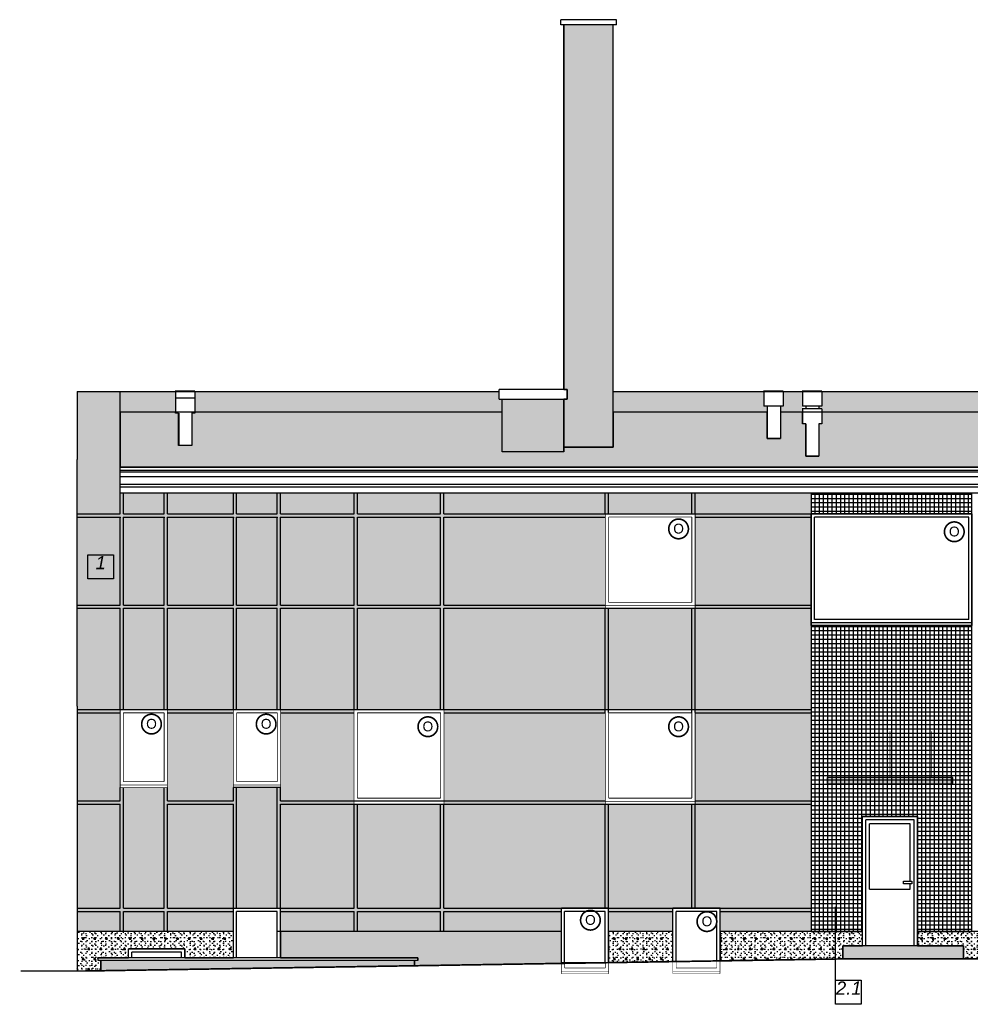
# Model space of a CAD drawing. Extents: x 260 to 500, y -3 to 25.
# Tile 11 of 16: x 385 to 399, y 9 to 24. Entities that reach past the tile are written whole.
import ezdxf
from ezdxf.enums import TextEntityAlignment as Align

# ---------------------------------------------------------------- set-up
doc = ezdxf.new("R2010")
doc.units = 0
doc.header["$MEASUREMENT"] = 0
for name, color, linetype in [('1 - alucobond', 7, 'Continuous'), ('1 - elewacje', 7, 'Continuous'), ('1-ciemny', 7, 'Continuous'), ('1-DACHOWKA', 7, 'Continuous'), ('1-JASNY', 7, 'Continuous'), ('ArchiCAD', 7, 'Continuous'), ('Dachy', 7, 'Continuous'), ('Meble i wyposażenie', 7, 'Continuous'), ('Punkty aktywne', 7, 'Continuous'), ('WYMIAR', 7, 'Continuous')]:
    doc.layers.add(name, color=color, linetype=linetype)
doc.styles.add('GENERATED_STYLE_2', font='ARIAL.ttf')
pattern_1 = [(0, (0, 0), (0, 0.31176916), [0.03, -0.15]), (0, (0.09, 0.1559), (0, 0.31176916), [0.03, -0.15]), (60, (0, 0), (-0.27, 0.15588458), [0.03, -0.15]), (60, (0.18, 0), (-0.27, 0.15588458), [0.03, -0.15]), (120, (0.03, 0), (0.27, 0.15588458), [0.03, -0.15]), (120, (0.21, 0), (0.27, 0.15588458), [0.03, -0.15]), (0, (0, 0.03), (0, 0.060000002), [0, -0.060000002, 0, -0.090000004]), (45, (0.03, 0.03), (-0.042426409, 0.042426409), [0, -0.045000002, 0, -0.075000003])]

# ---------------------------------------------------------------- blocks, each defined once
blk = doc.blocks.new('HATCH_1006', base_point=(413.727, 18.476))
at = {"layer": 'Dachy'}
h = blk.add_hatch(color=8, dxfattribs=at)
h.paths.add_polyline_path([(413.727, 18.476), (412.594, 18.477), (403.867, 18.482), (403.867, 18.073), (403.666, 18.073), (403.666, 18.476), (399.956, 18.476), (399.956, 18.154), (399.583, 18.154), (399.583, 18.476), (396.929, 18.476), (396.929, 18.295), (396.884, 18.295), (396.884, 17.804), (396.683, 17.804), (396.683, 18.295), (396.633, 18.295), (396.633, 18.476), (396.296, 18.476), (396.296, 18.073), (396.095, 18.073), (396.095, 18.476), (393.747, 18.476), (393.747, 17.941), (392.997, 17.941), (392.997, 17.871), (392.057, 17.871), (392.057, 18.476), (387.371, 18.476), (387.371, 18.458), (387.326, 18.458), (387.326, 17.967), (387.123, 17.967), (387.123, 18.458), (387.075, 18.458), (387.075, 18.476), (386.231, 18.476), (386.231, 17.635), (417.177, 17.635), (417.177, 18.476), (413.727, 18.476), (413.727, 18.411), (413.682, 18.411), (413.682, 17.92), (413.591, 17.92), (413.591, 17.831), (413.391, 17.831), (413.391, 18.158), (413.356, 18.158), (413.356, 18.071), (413.156, 18.071), (413.156, 18.476), (413.356, 18.476), (413.356, 18.163), (413.481, 18.279), (413.481, 18.411), (413.431, 18.411), (413.431, 18.476)], flags=0)
h.paths.add_polyline_path([(405.107, 17.831), (404.571, 17.831), (404.571, 18.158), (404.565, 18.158), (404.565, 17.831), (404.371, 17.831), (404.371, 18.073), (404.223, 18.073), (404.223, 18.48), (404.424, 18.478), (404.424, 18.244), (404.471, 18.288), (404.565, 18.201), (404.565, 18.322), (404.515, 18.322), (404.515, 18.476), (405.107, 18.476)], flags=0)
h.paths.add_polyline_path([(412.193, 18.413), (412.147, 18.413), (412.147, 17.92), (411.946, 17.92), (411.946, 18.413), (411.896, 18.413), (411.896, 18.476), (412.193, 18.476)], flags=0)
h.paths.add_polyline_path([(412.594, 18.477), (412.594, 18.476), (412.768, 18.476), (412.768, 18.071), (412.567, 18.071), (412.567, 18.413), (412.549, 18.413), (412.549, 17.92), (412.348, 17.92), (412.348, 18.413), (412.3, 18.413), (412.3, 18.477)], flags=0)
at = {"layer": 'Dachy', "color": 7, "linetype": 'Continuous'}
for points in [[(413.727, 18.476), (412.594, 18.477), (403.867, 18.482), (403.867, 18.073), (403.666, 18.073), (403.666, 18.476), (399.956, 18.476), (399.956, 18.154), (399.583, 18.154), (399.583, 18.476), (396.929, 18.476), (396.929, 18.295), (396.884, 18.295), (396.884, 17.804), (396.683, 17.804), (396.683, 18.295), (396.633, 18.295), (396.633, 18.476), (396.296, 18.476), (396.296, 18.073), (396.095, 18.073), (396.095, 18.476), (393.747, 18.476), (393.747, 17.941), (392.997, 17.941), (392.997, 17.871), (392.057, 17.871), (392.057, 18.476), (387.371, 18.476), (387.371, 18.458), (387.326, 18.458), (387.326, 17.967), (387.123, 17.967), (387.123, 18.458), (387.075, 18.458), (387.075, 18.476), (386.231, 18.476), (386.231, 17.635), (417.177, 17.635), (417.177, 18.476), (413.727, 18.476), (413.727, 18.411), (413.682, 18.411), (413.682, 17.92), (413.591, 17.92), (413.591, 17.831), (413.391, 17.831), (413.391, 18.158), (413.356, 18.158), (413.356, 18.071), (413.156, 18.071), (413.156, 18.476), (413.356, 18.476), (413.356, 18.163), (413.481, 18.279), (413.481, 18.411), (413.431, 18.411), (413.431, 18.476)], [(405.107, 17.831), (404.571, 17.831), (404.571, 18.158), (404.565, 18.158), (404.565, 17.831), (404.371, 17.831), (404.371, 18.073), (404.223, 18.073), (404.223, 18.48), (404.424, 18.478), (404.424, 18.244), (404.471, 18.288), (404.565, 18.201), (404.565, 18.322), (404.515, 18.322), (404.515, 18.476), (405.107, 18.476)], [(412.193, 18.413), (412.147, 18.413), (412.147, 17.92), (411.946, 17.92), (411.946, 18.413), (411.896, 18.413), (411.896, 18.476), (412.193, 18.476)], [(412.594, 18.477), (412.594, 18.476), (412.768, 18.476), (412.768, 18.071), (412.567, 18.071), (412.567, 18.413), (412.549, 18.413), (412.549, 17.92), (412.348, 17.92), (412.348, 18.413), (412.3, 18.413), (412.3, 18.477)]]:
    blk.add_lwpolyline(points, close=True, dxfattribs=at)
blk = doc.blocks.new('HATCH_1013', base_point=(388.677, 10.158))
at = {"layer": '1-ciemny'}
h = blk.add_hatch(dxfattribs=at)
h.set_pattern_fill('beton wylewany', color=8, scale=0.03, style=0, pattern_type=0)
h.set_pattern_definition(pattern_1)
h.paths.add_polyline_path([(388.677, 10.158), (390.769, 10.158), (390.769, 10.118), (390.719, 10.118), (390.719, 10.039), (393.346, 10.081), (392.957, 10.081), (392.957, 10.559), (388.677, 10.559)], flags=0)
at = {"layer": '1-ciemny', "color": 7, "linetype": 'Continuous'}
blk.add_lwpolyline([(388.677, 10.158), (390.769, 10.158), (390.769, 10.118), (390.719, 10.118), (390.719, 10.039), (393.346, 10.081), (392.957, 10.081), (392.957, 10.559), (388.677, 10.559)], close=True, dxfattribs=at)
blk = doc.blocks.new('HATCH_1014', base_point=(385.577, 10.559))
at = {"layer": '1-ciemny'}
h = blk.add_hatch(dxfattribs=at)
h.set_pattern_fill('beton wylewany', color=8, scale=0.03, style=0, pattern_type=0)
h.set_pattern_definition(pattern_1)
h.paths.add_polyline_path([(385.577, 10.559), (385.577, 9.959), (385.697, 9.959), (385.937, 9.963), (385.937, 10.118), (385.897, 10.118), (385.897, 10.158), (386.357, 10.158), (386.357, 10.298), (387.217, 10.298), (387.217, 10.158), (387.957, 10.158), (387.957, 10.559), (385.596, 10.559)], flags=0)
at = {"layer": '1-ciemny', "color": 7, "linetype": 'Continuous'}
blk.add_lwpolyline([(385.577, 10.559), (385.577, 9.959), (385.697, 9.959), (385.937, 9.963), (385.937, 10.118), (385.897, 10.118), (385.897, 10.158), (386.357, 10.158), (386.357, 10.298), (387.217, 10.298), (387.217, 10.158), (387.957, 10.158), (387.957, 10.559), (385.596, 10.559)], close=True, dxfattribs=at)
blk = doc.blocks.new('HATCH_1021', base_point=(393.677, 10.086))
at = {"layer": '1-ciemny'}
h = blk.add_hatch(dxfattribs=at)
h.set_pattern_fill('beton wylewany', color=8, scale=0.03, style=0, pattern_type=0)
h.set_pattern_definition(pattern_1)
h.paths.add_polyline_path([(393.677, 10.086), (394.657, 10.102), (394.657, 10.559), (393.677, 10.559)], flags=0)
at = {"layer": '1-ciemny', "color": 7, "linetype": 'Continuous'}
blk.add_lwpolyline([(393.677, 10.086), (394.657, 10.102), (394.657, 10.559), (393.677, 10.559)], close=True, dxfattribs=at)
blk = doc.blocks.new('HATCH_1025', base_point=(399.087, 10.143))
at = {"layer": '1-JASNY'}
blk.add_hatch(color=9, dxfattribs=at).paths.add_polyline_path([(399.087, 10.143), (399.087, 10.343), (397.247, 10.343), (397.247, 10.143)], flags=0)
at = {"layer": '1-JASNY', "color": 7, "linetype": 'Continuous'}
blk.add_lwpolyline([(399.087, 10.143), (399.087, 10.343), (397.247, 10.343), (397.247, 10.143)], close=True, dxfattribs=at)
blk = doc.blocks.new('HATCH_1029', base_point=(399.866, 10.194))
at = {"layer": '1-ciemny'}
h = blk.add_hatch(dxfattribs=at)
h.set_pattern_fill('beton wylewany', color=8, scale=0.03, style=0, pattern_type=0)
h.set_pattern_definition(pattern_1)
h.paths.add_polyline_path([(399.866, 10.194), (399.867, 10.194), (399.867, 10.559), (398.387, 10.559), (398.387, 10.343), (399.087, 10.343), (399.087, 10.143), (399.866, 10.143)], flags=0)
at = {"layer": '1-ciemny', "color": 7, "linetype": 'Continuous'}
blk.add_lwpolyline([(399.866, 10.194), (399.867, 10.194), (399.867, 10.559), (398.387, 10.559), (398.387, 10.343), (399.087, 10.343), (399.087, 10.143), (399.866, 10.143)], close=True, dxfattribs=at)
blk = doc.blocks.new('HATCH_1030', base_point=(395.377, 10.113))
at = {"layer": '1-ciemny'}
h = blk.add_hatch(dxfattribs=at)
h.set_pattern_fill('beton wylewany', color=8, scale=0.03, style=0, pattern_type=0)
h.set_pattern_definition(pattern_1)
h.paths.add_polyline_path([(395.377, 10.113), (397.247, 10.143), (397.247, 10.343), (397.547, 10.343), (397.547, 10.559), (395.377, 10.559)], flags=0)
at = {"layer": '1-ciemny', "color": 7, "linetype": 'Continuous'}
blk.add_lwpolyline([(395.377, 10.113), (397.247, 10.143), (397.247, 10.343), (397.547, 10.343), (397.547, 10.559), (395.377, 10.559)], close=True, dxfattribs=at)
blk = doc.blocks.new('HATCH_1034', base_point=(385.937, 10.118))
at = {"layer": '1-ciemny'}
h = blk.add_hatch(dxfattribs=at)
h.set_pattern_fill('beton wylewany', color=8, scale=0.03, style=0, pattern_type=0)
h.set_pattern_definition(pattern_1)
h.paths.add_polyline_path([(385.937, 10.118), (385.937, 9.963), (390.719, 10.039), (390.719, 10.118)], flags=0)
at = {"layer": '1-ciemny', "color": 7, "linetype": 'Continuous'}
blk.add_lwpolyline([(385.937, 10.118), (385.937, 9.963), (390.719, 10.039), (390.719, 10.118)], close=True, dxfattribs=at)
blk = doc.blocks.new('HATCH_1037', base_point=(396.929, 18.564))
at = {"layer": '1-DACHOWKA'}
blk.add_hatch(color=254, dxfattribs=at).paths.add_polyline_path([(396.929, 18.564), (396.884, 18.567), (396.884, 18.523), (396.929, 18.523), (396.929, 18.476), (399.583, 18.476), (399.583, 18.79), (396.929, 18.79)], flags=0)
blk = doc.blocks.new('HATCH_1039', base_point=(393.747, 24.373))
at = {"layer": '1-DACHOWKA'}
blk.add_hatch(color=254, dxfattribs=at).paths.add_polyline_path([(393.747, 24.373), (392.997, 24.373), (392.997, 18.821), (393.047, 18.821), (393.047, 18.671), (392.997, 18.671), (392.997, 17.941), (393.747, 17.941)], flags=0)
at = {"layer": '1-DACHOWKA', "color": 7, "linetype": 'Continuous'}
blk.add_lwpolyline([(393.747, 24.373), (392.997, 24.373), (392.997, 18.821), (393.047, 18.821), (393.047, 18.671), (392.997, 18.671), (392.997, 17.941), (393.747, 17.941)], close=True, dxfattribs=at)
blk = doc.blocks.new('HATCH_1042', base_point=(392.057, 18.671))
at = {"layer": '1-DACHOWKA'}
blk.add_hatch(color=254, dxfattribs=at).paths.add_polyline_path([(392.057, 18.671), (392.997, 18.671), (392.997, 17.871), (392.057, 17.871)], flags=0)
at = {"layer": '1-DACHOWKA', "color": 7, "linetype": 'Continuous'}
blk.add_lwpolyline([(392.057, 18.671), (392.997, 18.671), (392.997, 17.871), (392.057, 17.871)], close=True, dxfattribs=at)
blk = doc.blocks.new('HATCH_1048', base_point=(396.767, 17.235))
at = {"layer": '1-DACHOWKA'}
h = blk.add_hatch(color=254, dxfattribs=at)
h.paths.add_polyline_path([(396.767, 17.235), (386.231, 17.234), (386.231, 18.79), (385.577, 18.79), (385.577, 10.559), (387.957, 10.559), (387.957, 10.913), (388.677, 10.913), (388.677, 10.559), (392.957, 10.559), (392.957, 10.916), (393.677, 10.916), (393.677, 10.559), (394.657, 10.559), (394.657, 10.916), (395.377, 10.916), (395.377, 10.559), (396.767, 10.559), (396.767, 15.222), (396.767, 16.925)], flags=0)
h.paths.add_polyline_path([(393.627, 16.925), (394.997, 16.925), (394.997, 15.485), (393.627, 15.485)], flags=0)
h.paths.add_polyline_path([(389.797, 13.943), (391.167, 13.943), (391.167, 12.503), (389.797, 12.503)], flags=0)
h.paths.add_polyline_path([(393.627, 13.943), (394.997, 13.943), (394.997, 12.503), (393.627, 12.503)], flags=0)
h.paths.add_polyline_path([(387.957, 13.943), (388.677, 13.943), (388.677, 12.753), (387.957, 12.753)], flags=0)
h.paths.add_polyline_path([(386.231, 13.943), (386.951, 13.943), (386.951, 12.753), (386.231, 12.753)], flags=0)
blk = doc.blocks.new('HATCH_1050', base_point=(387.075, 18.79))
at = {"layer": '1-DACHOWKA'}
blk.add_hatch(color=254, dxfattribs=at).paths.add_polyline_path([(387.075, 18.79), (386.231, 18.79), (386.231, 18.476), (387.075, 18.476)], flags=0)
blk = doc.blocks.new('HATCH_1052', base_point=(387.371, 18.476))
at = {"layer": '1-DACHOWKA'}
blk.add_hatch(color=254, dxfattribs=at).paths.add_polyline_path([(387.371, 18.476), (392.057, 18.476), (392.057, 18.671), (392.007, 18.671), (392.007, 18.79), (387.371, 18.79)], flags=0)
blk = doc.blocks.new('HATCH_1054', base_point=(396.095, 18.566))
at = {"layer": '1-DACHOWKA'}
blk.add_hatch(color=254, dxfattribs=at).paths.add_polyline_path([(396.095, 18.566), (396.045, 18.564), (396.045, 18.79), (393.747, 18.79), (393.747, 18.476), (396.095, 18.476)], flags=0)
blk = doc.blocks.new('HATCH_1055', base_point=(396.341, 18.564))
at = {"layer": '1-DACHOWKA'}
blk.add_hatch(color=254, dxfattribs=at).paths.add_polyline_path([(396.341, 18.564), (396.633, 18.564), (396.633, 18.79), (396.341, 18.79)], flags=0)
blk = doc.blocks.new('HATCH_1056', base_point=(396.296, 18.567))
at = {"layer": '1-DACHOWKA'}
blk.add_hatch(color=254, dxfattribs=at).paths.add_polyline_path([(396.296, 18.567), (396.633, 18.567), (396.633, 18.476), (396.296, 18.476)], flags=0)
blk = doc.blocks.new('HATCH_1141', base_point=(399.217, 17.235))
at = {"layer": '1-JASNY'}
h = blk.add_hatch(dxfattribs=at)
h.set_pattern_fill('izolacja twarda kopia', color=8, scale=0.065, style=0, pattern_type=0)
h.set_pattern_definition([(0, (0, 0), (0, 0.065), []), (90, (0, 0), (-0.065, -2e-17), [])])
h.paths.add_polyline_path([(399.217, 17.235), (396.767, 17.235), (396.767, 10.559), (397.547, 10.559), (397.547, 12.313), (398.387, 12.313), (398.387, 10.559), (399.217, 10.559)], flags=0)
h.paths.add_polyline_path([(396.767, 16.925), (399.217, 16.925), (399.217, 15.222), (396.767, 15.222)], flags=0)
at = {"layer": '1-JASNY', "color": 7, "linetype": 'Continuous'}
for points in [[(399.217, 17.235), (396.767, 17.235), (396.767, 10.559), (397.547, 10.559), (397.547, 12.313), (398.387, 12.313), (398.387, 10.559), (399.217, 10.559)], [(396.767, 16.925), (399.217, 16.925), (399.217, 15.222), (396.767, 15.222)]]:
    blk.add_lwpolyline(points, close=True, dxfattribs=at)
blk = doc.blocks.new('HATCH_1142', base_point=(398.926, 12.811))
at = {"layer": '1-JASNY'}
blk.add_hatch(color=8, dxfattribs=at).paths.add_polyline_path([(398.926, 12.811), (398.926, 12.909), (397.007, 12.909), (397.007, 12.811)], flags=0)
at = {"layer": '1-JASNY', "color": 7, "linetype": 'Continuous'}
blk.add_lwpolyline([(398.926, 12.811), (398.926, 12.909), (397.007, 12.909), (397.007, 12.811)], close=True, dxfattribs=at)
blk = doc.blocks.new('8_2E7_65_228')
at = {"layer": 'Meble i wyposażenie', "color": 0, "linetype": 'ByBlock', "const_width": 0.025}
blk.add_lwpolyline([(-0.15, 0, 1), (0.15, 0, 1)], format="xyb", close=True, dxfattribs=at)
at = {"layer": 'Meble i wyposażenie', "color": 0, "style": 'GENERATED_STYLE_2'}
blk.add_attdef('txt', text='', height=0.15, dxfattribs=at).set_placement((0, 0.004), align=Align.MIDDLE_CENTER)

msp = doc.modelspace()

# ---------------------------------------------------------------- linework, layer by layer
at = {"layer": '1 - alucobond', "color": 7, "linetype": 'Continuous'}
for p, q in [((386.231, 16.925), (386.231, 17.234)), ((386.281, 16.925), (386.281, 17.234)), ((386.901, 16.925), (386.901, 17.234)), ((386.951, 16.925), (386.951, 17.234)), ((387.957, 16.925), (387.957, 17.234)), ((388.007, 16.925), (388.007, 17.234)), ((388.627, 16.925), (388.627, 17.234)), ((388.677, 16.925), (388.677, 17.234)), ((389.797, 16.925), (389.797, 17.235)), ((389.847, 16.925), (389.847, 17.235)), ((391.117, 16.925), (391.117, 17.235)), ((391.167, 16.925), (391.167, 17.235)), ((393.627, 16.925), (393.627, 17.235)), ((393.677, 16.925), (393.677, 17.235)), ((394.947, 16.925), (394.947, 17.235)), ((394.997, 16.925), (394.997, 17.235)), ((385.577, 16.925), (386.231, 16.925)), ((385.577, 16.875), (386.231, 16.875)), ((386.231, 15.535), (386.231, 16.875)), ((386.281, 16.925), (386.901, 16.925)), ((386.281, 16.875), (386.901, 16.875)), ((386.281, 15.535), (386.281, 16.875)), ((386.901, 15.535), (386.901, 16.875)), ((386.951, 16.925), (387.957, 16.925)), ((386.951, 16.875), (387.957, 16.875)), ((386.951, 15.535), (386.951, 16.875)), ((387.957, 15.535), (387.957, 16.875)), ((388.007, 16.925), (388.627, 16.925)), ((388.007, 16.875), (388.627, 16.875)), ((388.007, 15.535), (388.007, 16.875)), ((388.627, 15.535), (388.627, 16.875)), ((388.677, 16.925), (389.797, 16.925)), ((388.677, 16.875), (389.797, 16.875)), ((388.677, 15.535), (388.677, 16.875)), ((389.797, 15.535), (389.797, 16.875)), ((389.847, 16.925), (391.117, 16.925)), ((389.847, 15.535), (389.847, 16.875)), ((389.847, 16.875), (391.117, 16.875)), ((391.117, 15.535), (391.117, 16.875)), ((391.167, 16.925), (396.767, 16.925)), ((391.167, 15.535), (391.167, 16.875)), ((391.167, 16.875), (393.627, 16.875)), ((394.997, 16.875), (396.767, 16.875)), ((385.577, 15.535), (386.231, 15.535)), ((385.577, 15.485), (386.231, 15.485)), ((386.231, 13.943), (386.231, 15.485)), ((386.281, 15.535), (386.901, 15.535)), ((386.281, 15.485), (386.901, 15.485)), ((386.281, 13.943), (386.281, 15.485)), ((386.901, 13.943), (386.901, 15.485)), ((386.951, 15.535), (387.957, 15.535)), ((386.951, 13.943), (386.951, 15.485)), ((386.951, 15.485), (387.957, 15.485)), ((387.957, 13.943), (387.957, 15.485)), ((388.007, 15.535), (388.627, 15.535)), ((388.007, 13.943), (388.007, 15.485)), ((388.007, 15.485), (388.627, 15.485)), ((388.627, 13.943), (388.627, 15.485)), ((388.677, 15.535), (389.797, 15.535)), ((388.677, 13.943), (388.677, 15.485)), ((388.677, 15.485), (389.797, 15.485)), ((389.797, 13.943), (389.797, 15.485)), ((389.847, 15.535), (391.117, 15.535)), ((389.847, 15.485), (391.117, 15.485)), ((389.847, 13.943), (389.847, 15.485)), ((391.117, 13.943), (391.117, 15.485)), ((391.167, 15.535), (393.627, 15.535)), ((391.167, 15.485), (396.767, 15.485)), ((391.167, 13.943), (391.167, 15.485)), ((393.627, 13.895), (393.627, 15.485)), ((393.677, 13.895), (393.677, 15.485)), ((394.947, 13.895), (394.947, 15.485)), ((394.997, 15.535), (396.767, 15.535)), ((394.997, 13.895), (394.997, 15.485)), ((385.577, 13.943), (396.767, 13.943)), ((385.577, 13.893), (386.231, 13.893)), ((386.951, 13.893), (387.957, 13.893)), ((388.677, 13.893), (389.797, 13.893)), ((391.167, 13.893), (393.627, 13.893)), ((394.997, 13.893), (396.767, 13.893)), ((386.231, 12.553), (386.231, 12.753)), ((386.281, 10.916), (386.281, 12.753)), ((386.901, 10.916), (386.901, 12.753)), ((386.951, 12.553), (386.951, 12.753)), ((387.957, 12.553), (387.957, 12.753)), ((388.007, 10.913), (388.007, 12.753)), ((388.627, 10.913), (388.627, 12.753)), ((388.677, 12.553), (388.677, 12.753)), ((385.577, 12.553), (386.231, 12.553)), ((385.577, 12.503), (386.231, 12.503)), ((386.231, 10.916), (386.231, 12.503)), ((386.951, 12.553), (387.957, 12.553)), ((386.951, 10.916), (386.951, 12.503)), ((386.951, 12.503), (387.957, 12.503)), ((387.957, 10.913), (387.957, 12.503)), ((388.677, 12.553), (393.627, 12.553)), ((388.677, 10.913), (388.677, 12.503)), ((388.677, 12.503), (396.767, 12.503)), ((389.797, 10.916), (389.797, 12.503)), ((389.847, 10.916), (389.847, 12.503)), ((391.117, 10.916), (391.117, 12.503)), ((391.167, 10.916), (391.167, 12.503)), ((393.627, 10.916), (393.627, 12.503)), ((393.677, 10.916), (393.677, 12.503)), ((394.947, 10.916), (394.947, 12.503)), ((394.997, 12.553), (396.767, 12.553)), ((394.997, 10.916), (394.997, 12.503)), ((385.576, 10.866), (386.231, 10.866)), ((385.577, 10.916), (386.231, 10.916)), ((386.231, 10.559), (386.231, 10.866)), ((386.281, 10.916), (386.901, 10.916)), ((386.281, 10.559), (386.281, 10.866)), ((386.281, 10.866), (386.901, 10.866)), ((386.901, 10.559), (386.901, 10.866)), ((386.951, 10.916), (389.797, 10.916)), ((386.951, 10.559), (386.951, 10.866)), ((386.951, 10.866), (387.957, 10.866)), ((388.677, 10.866), (389.797, 10.866)), ((389.797, 10.559), (389.797, 10.866)), ((389.847, 10.916), (391.117, 10.916)), ((389.847, 10.559), (389.847, 10.866)), ((389.847, 10.866), (391.117, 10.866)), ((391.117, 10.559), (391.117, 10.866)), ((391.167, 10.916), (396.767, 10.916)), ((391.167, 10.559), (391.167, 10.866)), ((391.167, 10.866), (392.957, 10.866)), ((393.677, 10.866), (394.657, 10.866)), ((395.377, 10.866), (396.767, 10.866))]:
    msp.add_line(p, q, dxfattribs=at)
at = {"layer": '1 - elewacje', "color": 7, "linetype": 'Continuous'}
for p, q in [((393.797, 24.453), (392.947, 24.453)), ((392.947, 24.373), (392.947, 24.453)), ((393.797, 24.373), (393.797, 24.453)), ((393.797, 24.373), (392.947, 24.373)), ((392.997, 18.821), (392.997, 24.373)), ((393.747, 17.941), (393.747, 24.373)), ((385.577, 18.79), (392.007, 18.79)), ((385.577, 18.79), (385.577, 18.75)), ((386.231, 18.75), (386.229, 18.79)), ((387.371, 18.792), (387.07, 18.792)), ((387.075, 18.788), (387.075, 18.564)), ((387.12, 18.792), (387.12, 18.788)), ((387.371, 18.792), (387.371, 18.564)), ((393.047, 18.821), (392.007, 18.821)), ((392.007, 18.671), (392.007, 18.821)), ((393.047, 18.671), (393.047, 18.821)), ((393.747, 18.79), (399.583, 18.79)), ((396.341, 18.792), (396.041, 18.792)), ((396.045, 18.788), (396.045, 18.564)), ((396.091, 18.792), (396.091, 18.788)), ((396.341, 18.792), (396.341, 18.564)), ((396.929, 18.792), (396.628, 18.792)), ((396.633, 18.788), (396.633, 18.564)), ((396.678, 18.792), (396.678, 18.788)), ((396.929, 18.792), (396.929, 18.564)), ((385.577, 18.75), (385.577, 17.754)), ((386.231, 17.234), (386.231, 18.75)), ((387.371, 18.686), (387.07, 18.686)), ((387.075, 18.75), (387.075, 18.686)), ((387.075, 18.686), (387.075, 18.476)), ((387.075, 18.682), (387.075, 18.458)), ((387.12, 18.686), (387.12, 18.682)), ((387.371, 18.686), (387.371, 18.458)), ((392.007, 18.671), (393.047, 18.671)), ((392.057, 17.871), (392.057, 18.671)), ((392.997, 17.871), (392.997, 18.671)), ((387.075, 18.476), (386.231, 18.476)), ((392.057, 18.476), (386.231, 18.476)), ((387.125, 18.46), (387.125, 17.967)), ((387.326, 18.462), (387.326, 17.967)), ((396.095, 18.476), (393.747, 18.476)), ((396.341, 18.564), (396.045, 18.564)), ((396.095, 18.566), (396.095, 18.073)), ((396.296, 18.567), (396.296, 18.073)), ((399.583, 18.476), (396.296, 18.476)), ((396.929, 18.523), (396.628, 18.523)), ((396.929, 18.564), (396.633, 18.564)), ((396.633, 18.519), (396.633, 18.295)), ((396.678, 18.523), (396.678, 18.519)), ((396.683, 18.566), (396.683, 18.523)), ((396.884, 18.567), (396.884, 18.523)), ((396.929, 18.523), (396.929, 18.295)), ((396.683, 18.297), (396.683, 17.804)), ((396.884, 18.298), (396.884, 17.804)), ((396.095, 18.073), (396.296, 18.073)), ((392.997, 17.871), (392.057, 17.871)), ((392.997, 17.941), (393.747, 17.941)), ((385.577, 14.294), (385.577, 17.754)), ((396.683, 17.804), (396.884, 17.804)), ((417.177, 17.635), (386.231, 17.635)), ((417.177, 17.585), (386.231, 17.585)), ((417.177, 17.557), (386.231, 17.557)), ((417.177, 17.487), (386.231, 17.487)), ((417.177, 17.372), (386.231, 17.372)), ((417.177, 17.332), (386.231, 17.332)), ((417.177, 17.237), (386.231, 17.237)), ((399.217, 16.925), (396.767, 16.925)), ((396.767, 15.222), (396.767, 16.925)), ((396.817, 15.312), (396.817, 16.875)), ((399.167, 16.875), (396.817, 16.875)), ((399.167, 15.312), (399.167, 16.875)), ((399.167, 15.312), (396.817, 15.312)), ((399.217, 15.262), (396.767, 15.262)), ((399.217, 15.222), (396.767, 15.222)), ((385.577, 13.994), (385.577, 14.294)), ((385.577, 13.994), (385.577, 9.959)), ((388.677, 12.753), (387.957, 12.753)), ((398.387, 12.313), (397.547, 12.313)), ((397.547, 10.343), (397.547, 12.313)), ((398.387, 10.343), (398.387, 12.313)), ((397.597, 10.343), (397.597, 12.263)), ((398.337, 12.263), (397.597, 12.263)), ((397.657, 11.207), (397.657, 12.203)), ((398.277, 12.203), (397.657, 12.203)), ((398.277, 11.329), (398.277, 12.203)), ((398.337, 10.343), (398.337, 12.263)), ((398.174, 11.289), (398.174, 11.329)), ((398.174, 11.329), (398.301, 11.329)), ((398.301, 11.289), (398.174, 11.289)), ((398.277, 11.207), (398.277, 11.289)), ((398.301, 11.329), (398.301, 11.289)), ((397.657, 11.207), (398.277, 11.207)), ((387.957, 10.158), (387.957, 10.913)), ((388.657, 10.913), (387.957, 10.913)), ((388.627, 10.863), (388.007, 10.863)), ((388.007, 10.158), (388.007, 10.863)), ((388.627, 10.158), (388.627, 10.863)), ((388.677, 10.158), (388.677, 10.913)), ((393.677, 10.916), (392.957, 10.916)), ((392.957, 10.075), (392.957, 10.916)), ((393.627, 10.866), (393.007, 10.866)), ((393.007, 10.076), (393.007, 10.866)), ((393.627, 10.086), (393.627, 10.866)), ((393.677, 10.086), (393.677, 10.916)), ((395.377, 10.916), (394.657, 10.916)), ((394.657, 10.102), (394.657, 10.916)), ((395.327, 10.866), (394.707, 10.866)), ((394.707, 10.103), (394.707, 10.866)), ((395.327, 10.113), (395.327, 10.866)), ((395.377, 10.113), (395.377, 10.916)), ((387.927, 10.559), (385.596, 10.559)), ((392.957, 10.559), (388.627, 10.559)), ((394.657, 10.559), (393.677, 10.559)), ((397.547, 10.559), (395.377, 10.559)), ((404.513, 10.559), (398.387, 10.559)), ((386.357, 10.158), (386.357, 10.298)), ((387.217, 10.298), (386.357, 10.298)), ((387.167, 10.248), (386.407, 10.248)), ((386.407, 10.158), (386.407, 10.248)), ((387.167, 10.158), (387.167, 10.248)), ((387.217, 10.158), (387.217, 10.298)), ((399.087, 10.343), (397.247, 10.343)), ((397.247, 10.143), (397.247, 10.343)), ((399.087, 10.143), (399.087, 10.343)), ((390.769, 10.158), (385.897, 10.158)), ((385.897, 10.118), (385.897, 10.158)), ((390.769, 10.118), (385.897, 10.118)), ((385.937, 9.963), (385.937, 10.118)), ((390.719, 10.039), (390.719, 10.118)), ((390.769, 10.118), (390.769, 10.158))]:
    msp.add_line(p, q, dxfattribs=at)
for points, const_width in [([(393.627, 16.925), (394.997, 16.925)], 0.0125), ([(393.627, 15.485), (393.627, 16.925)], 0.0125), ([(393.677, 16.875), (394.947, 16.875)], 0.0125), ([(393.677, 15.575), (393.677, 16.875)], 0.0125), ([(394.947, 15.575), (394.947, 16.875)], 0.0125), ([(394.997, 15.485), (394.997, 16.925)], 0.0125), ([(393.627, 15.525), (394.997, 15.525)], 0.0125), ([(393.627, 15.485), (394.997, 15.485)], 0.0125), ([(393.677, 15.575), (394.947, 15.575)], 0.0125), ([(386.231, 12.753), (386.231, 13.943)], 0.0125), ([(386.951, 13.943), (386.231, 13.943)], 0.0125), ([(386.281, 12.843), (386.281, 13.893)], 0.0125), ([(386.901, 13.893), (386.281, 13.893)], 0.0125), ([(386.901, 12.843), (386.901, 13.893)], 0.0125), ([(386.951, 12.753), (386.951, 13.943)], 0.0125), ([(388.677, 13.943), (387.957, 13.943)], 0.0125), ([(387.957, 12.753), (387.957, 13.943)], 0.0125), ([(388.627, 13.893), (388.007, 13.893)], 0.0125), ([(388.007, 12.843), (388.007, 13.893)], 0.0125), ([(388.627, 12.843), (388.627, 13.893)], 0.0125), ([(388.677, 12.753), (388.677, 13.943)], 0.0125), ([(389.797, 13.943), (391.167, 13.943)], 0.0125), ([(389.797, 12.503), (389.797, 13.943)], 0.0125), ([(389.847, 13.893), (391.117, 13.893)], 0.0125), ([(389.847, 12.593), (389.847, 13.893)], 0.0125), ([(391.117, 12.593), (391.117, 13.893)], 0.0125), ([(391.167, 12.503), (391.167, 13.943)], 0.0125), ([(393.627, 13.943), (394.997, 13.943)], 0.0125), ([(393.627, 12.503), (393.627, 13.943)], 0.0125), ([(393.677, 13.893), (394.947, 13.893)], 0.0125), ([(393.677, 12.593), (393.677, 13.893)], 0.0125), ([(394.947, 12.593), (394.947, 13.893)], 0.0125), ([(394.997, 12.503), (394.997, 13.943)], 0.0125), ([(397.336, 12.909), (397.336, 13.611)], 0.0125), ([(397.967, 12.909), (397.967, 13.611)], 0.0125), ([(398.597, 12.909), (398.597, 13.611)], 0.0125), ([(398.926, 12.909), (397.007, 12.909)], 0.0125), ([(397.007, 12.909), (397.007, 12.811)], 0.0125), ([(398.926, 12.827), (398.926, 12.909)], 0.0125), ([(386.951, 12.793), (386.231, 12.793)], 0.0125), ([(386.951, 12.753), (386.231, 12.753)], 0.0125), ([(386.901, 12.843), (386.281, 12.843)], 0.0125), ([(388.677, 12.793), (387.957, 12.793)], 0.0125), ([(388.627, 12.843), (388.007, 12.843)], 0.0125), ([(397.007, 12.811), (398.926, 12.811)], 0.0125), ([(389.797, 12.543), (391.167, 12.543)], 0.0125), ([(389.797, 12.503), (391.167, 12.503)], 0.0125), ([(389.847, 12.593), (391.117, 12.593)], 0.0125), ([(393.627, 12.543), (394.997, 12.543)], 0.0125), ([(393.627, 12.503), (394.997, 12.503)], 0.0125), ([(393.677, 12.593), (394.947, 12.593)], 0.0125), ([(397.247, 10.143), (385.697, 9.959)], 0.025), ([(397.247, 10.143), (399.866, 10.143)], 0.025), ([(385.697, 9.959), (384.712, 9.959)], 0.025)]:
    msp.add_lwpolyline(points, dxfattribs=dict(at, const_width=const_width))
at = {"layer": '1 - elewacje', "color": 255, "linetype": 'Continuous', "const_width": 0.009}
for points in [[(392.957, 9.916), (392.957, 10.075)], [(393.007, 10.006), (393.007, 10.076)], [(393.627, 10.006), (393.627, 10.086)], [(393.677, 9.916), (393.677, 10.086)], [(394.657, 9.916), (394.657, 10.102)], [(394.707, 10.006), (394.707, 10.103)], [(395.327, 10.006), (395.327, 10.113)], [(395.377, 9.916), (395.377, 10.113)], [(393.677, 9.956), (392.957, 9.956)], [(393.677, 9.916), (392.957, 9.916)], [(393.627, 10.006), (393.007, 10.006)], [(395.377, 9.956), (394.657, 9.956)], [(395.377, 9.916), (394.657, 9.916)], [(395.327, 10.006), (394.707, 10.006)]]:
    msp.add_lwpolyline(points, dxfattribs=at)
at = {"layer": 'ArchiCAD', "color": 7, "linetype": 'Continuous'}
for p, q in [((385.739, 16.301), (386.129, 16.301)), ((385.739, 15.933), (385.739, 16.301)), ((386.129, 16.301), (386.129, 15.933)), ((386.129, 15.933), (385.739, 15.933)), ((397.137, 9.819), (397.137, 10.936)), ((397.137, 9.819), (397.527, 9.819)), ((397.137, 9.451), (397.137, 9.819)), ((397.527, 9.819), (397.527, 9.451)), ((397.527, 9.451), (397.137, 9.451))]:
    msp.add_line(p, q, dxfattribs=at)
at = {"layer": 'Punkty aktywne', "color": 1}
for p in [(386.231, 16.871), (386.231, 16.871), (386.281, 16.871), (386.281, 16.871), (386.901, 16.871), (386.901, 16.871), (386.951, 16.871), (386.951, 16.871), (387.957, 16.871), (387.957, 16.871), (388.007, 16.871), (388.007, 16.871), (388.627, 16.871), (388.627, 16.871), (388.677, 16.871), (388.677, 16.871)]:
    msp.add_point(p, dxfattribs=at)

# ---------------------------------------------------------------- block references
at = {"layer": '1-ciemny', "color": 8, "linetype": 'Continuous'}
for name, p in [('HATCH_1014', (385.577, 10.559)), ('HATCH_1013', (388.677, 10.158)), ('HATCH_1021', (393.677, 10.086)), ('HATCH_1030', (395.377, 10.113)), ('HATCH_1029', (399.866, 10.194)), ('HATCH_1034', (385.937, 10.118))]:
    msp.add_blockref(name, p, dxfattribs=at)
at = {"layer": '1-DACHOWKA', "color": 254, "linetype": 'Continuous'}
for name, p in [('HATCH_1039', (393.747, 24.373)), ('HATCH_1048', (396.767, 17.235)), ('HATCH_1050', (387.075, 18.79)), ('HATCH_1052', (387.371, 18.476)), ('HATCH_1054', (396.095, 18.566)), ('HATCH_1055', (396.341, 18.564)), ('HATCH_1037', (396.929, 18.564)), ('HATCH_1042', (392.057, 18.671)), ('HATCH_1056', (396.296, 18.567))]:
    msp.add_blockref(name, p, dxfattribs=at)
at = {"layer": '1-JASNY', "color": 8, "linetype": 'Continuous'}
for name, p in [('HATCH_1141', (399.217, 17.235)), ('HATCH_1142', (398.926, 12.811))]:
    msp.add_blockref(name, p, dxfattribs=at)
at = {"layer": '1-JASNY', "color": 9, "linetype": 'Continuous'}
msp.add_blockref('HATCH_1025', (399.087, 10.143), dxfattribs=at)
at = {"layer": 'Dachy', "color": 8, "linetype": 'Continuous'}
msp.add_blockref('HATCH_1006', (413.727, 18.476), dxfattribs=at)
at = {"layer": 'Meble i wyposażenie', "color": 7, "linetype": 'Continuous'}
for p in [(394.744, 16.695), (398.947, 16.651), (386.709, 13.721), (388.457, 13.721), (390.922, 13.681), (394.744, 13.681), (393.4, 10.733), (395.176, 10.712)]:
    msp.add_blockref('8_2E7_65_228', p, dxfattribs=at).add_auto_attribs({'txt': 'O'})

# ---------------------------------------------------------------- texts
at = {"layer": 'WYMIAR', "color": 7, "char_height": 0.2, "attachment_point": 1, "style": 'GENERATED_STYLE_2'}
for s, insert, width in [('{\\fArial Europa Środkowa|b0|i1|c0|p34;1}', (385.857, 16.28), 0.162), ('{\\fArial Europa Środkowa|b0|i1|c0|p34;2.1}', (397.144, 9.799), 0.402)]:
    msp.add_mtext(s, dxfattribs=dict(at, insert=insert, width=width))

doc.saveas('drawing.dxf')
